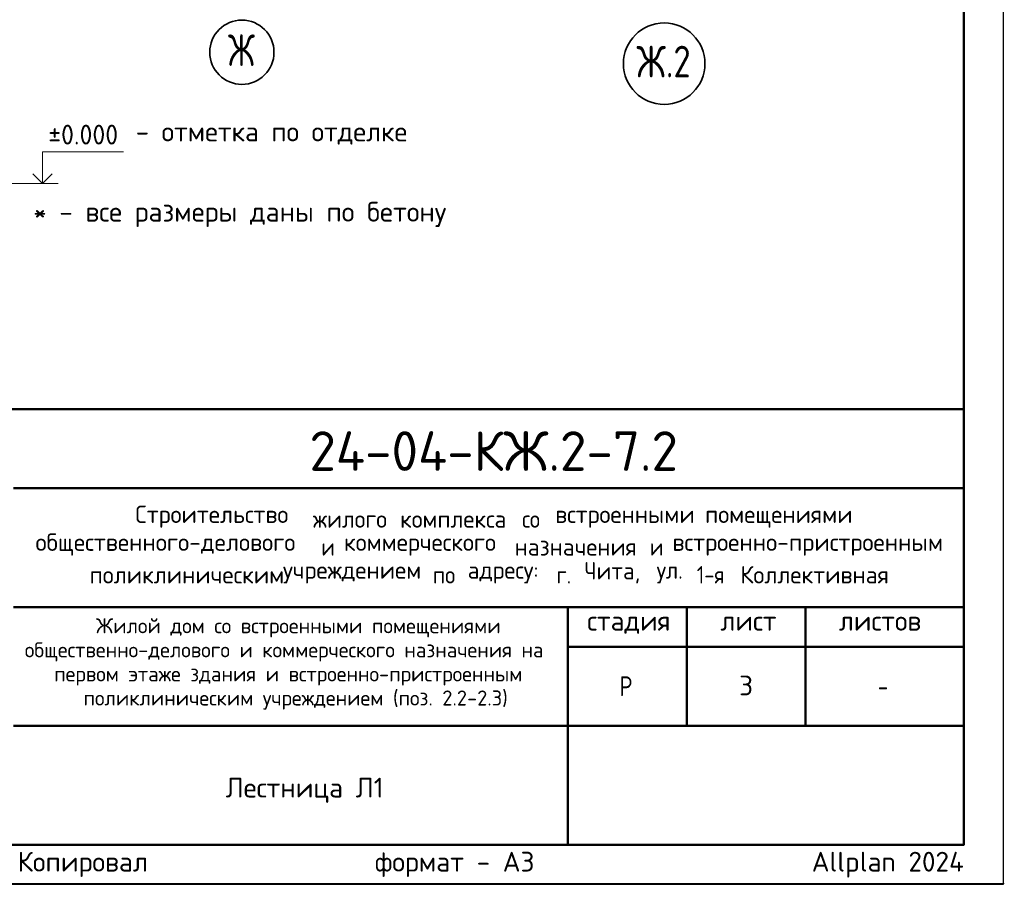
# Model space of a CAD drawing. Header units: millimetres. Extents: x -5 to 21005, y -5 to 14855.
# Tile 6 of 14: x 14789 to 21005, y 0 to 5458. Entities that reach past the tile are written whole.
import ezdxf

# ---------------------------------------------------------------- set-up
doc = ezdxf.new("R2010")
doc.units = ezdxf.units.MM
doc.linetypes.add('______5', pattern=[550, 400, -50, 50, -50])
doc.layers.add('Standard', color=7, linetype='Continuous', lineweight=25)
doc.layers.add('Надписи', color=7, linetype='Continuous', lineweight=25)
doc.layers.add('Оси', color=7, linetype='______5', true_color=0x656565)
doc.styles.add('ISOCPEUR', font='txt')

msp = doc.modelspace()

# ---------------------------------------------------------------- linework, layer by layer
at = {"layer": 'Standard', "color": 7, "linetype": 'Continuous', "lineweight": 13, "transparency": 33554687}
msp.add_line((15032.4, 4424), (14699.1, 4424), dxfattribs=at)
at = {"layer": 'Standard', "color": 7, "linetype": 'Continuous', "lineweight": 50, "transparency": 33554687}
for p, q in [((11500, 3000), (20750, 3000)), ((14750, 2500), (20750, 2500)), ((14750, 1750), (20750, 1750)), ((18250, 1000), (18250, 1750)), ((19000, 1000), (19000, 1750)), ((19750, 1000), (19750, 1750)), ((18250, 1500), (20750, 1500)), ((14750, 1000), (20750, 1000)), ((18250, 250), (18250, 1000)), ((18250, 250), (18250, 1000))]:
    msp.add_line(p, q, dxfattribs=at)
at = {"layer": 'Standard', "color": 7, "linetype": 'Continuous', "lineweight": 25, "transparency": 33554687}
for p, q in [((20750, 250), (20750, 3000)), ((11500, 250), (20750, 250)), ((11500, 250), (20750, 250)), ((11500, 250), (20750, 250))]:
    msp.add_line(p, q, dxfattribs=at)
msp.add_lwpolyline([(0, 0), (21000, 0), (21000, 14850), (0, 14850), (0, 0)], close=True, dxfattribs=at)
at = {"layer": 'Standard', "color": 7, "linetype": 'Continuous', "lineweight": 13, "transparency": 33554687}
for points in [[(21005, 14854.8), (12712.4, 14854.8), (12712.4, 4.8), (21005, 4.8)], [(14932.4, 4424), (14932.4, 4624), (15444.1, 4624)]]:
    msp.add_lwpolyline(points, dxfattribs=at)
at = {"layer": 'Standard', "color": 7, "linetype": 'Continuous', "lineweight": 50, "transparency": 33554687}
msp.add_lwpolyline([(1000, 14600), (20750, 14600), (20750, 250), (1000, 250), (1000, 14600)], close=True, dxfattribs=at)
at = {"layer": 'Standard', "color": 7, "linetype": 'Continuous', "lineweight": 35, "transparency": 33554687}
msp.add_lwpolyline([(14871.9, 4484.5), (14932.4, 4424), (14993, 4484.5)], dxfattribs=at)
at = {"layer": 'Standard', "color": 7, "linetype": 'Continuous', "lineweight": 25, "transparency": 33554687}
msp.add_lwpolyline([(20750, 3000), (11500, 3000), (11500, 250), (20750, 250), (20750, 3000)], dxfattribs=at)
at = {"layer": 'Оси', "color": 7, "linetype": 'Continuous', "lineweight": 35, "transparency": 33554687}
for centre, radius in [((16191.6, 5252.3), 202.7), ((18857.6, 5180.3), 257.3)]:
    msp.add_circle(centre, radius, dxfattribs=at)

# ---------------------------------------------------------------- texts
at = {"layer": 'Standard', "color": 253, "linetype": 'Continuous', "lineweight": 25, "true_color": 0xa0a0a0, "transparency": 33554687, "insert": (14969.1, 4669.8), "char_height": 125, "width": 533.932, "attachment_point": 7, "style": 'ISOCPEUR'}
msp.add_mtext('\\W0.95;%%p0.000', dxfattribs=at)
at = {"layer": 'Standard', "color": 7, "linetype": 'Continuous', "lineweight": 25, "transparency": 33554687, "style": 'ISOCPEUR'}
for s, insert, char_height, width, attachment_point in [('\\W0.99;- отметка по отделке', (15521.3, 4669.4), 125, 1873.194, 7), ('\\A1;{\\fISOCPEUR|i0|b0;\\H125.000000;\\W1.000000;\\C7;* - все размеры даны по бетону}\\P', (16177.5, 4308), 125, 2693.162, 2), ('\\W0.98;Строительство ', (15518.6, 2250.8), 110, 1175.348, 7), ('\\W0.96;жилого ', (16640.6, 2250.8), 110, 602.55, 7), ('\\W0.97;комплекса ', (17190.6, 2250.8), 110, 823.039, 7), ('\\W0.90;со ', (17960.6, 2250.8), 110, 258.739, 7), ('\\W0.98;встроенными ', (18169.6, 2250.8), 110, 999.233, 7), ('\\W0.98;помещениями', (19115.6, 2250.8), 110, 955.088, 7), ('\\W0.99;общественного-делового ', (14888.9, 2074.8), 110, 1857.162, 7), ('\\W0.87;и ', (16692.9, 2074.8), 110, 190.617, 7), ('\\W0.98;коммерческого ', (16835.9, 2074.8), 110, 1131.214, 7), ('\\W0.97;назначения ', (17913.9, 2074.8), 110, 905.516, 7), ('\\W0.87;и ', (18766.4, 2074.8), 110, 190.609, 7), ('\\W0.99;встроенно-пристроенным', (18909.4, 2074.8), 110, 1791.218, 7), ('\\W0.95;Чита, ', (18353.9, 1898.8), 110, 508.778, 7), ('\\W0.86;1-я ', (19063.4, 1898.8), 110, 322.299, 7), ('\\W0.98;Коллективная', (19338.4, 1898.8), 110, 1021.088, 7), ('\\W0.98;поликлиническим ', (15229.9, 1898.8), 110, 1274.191, 7), ('\\W0.98;учреждением ', (16450.9, 1898.8), 110, 999.123, 7), ('\\W0.91;по ', (17396.9, 1898.8), 110, 269.87, 7), ('\\W0.96;адресу: ', (17616.9, 1898.8), 110, 613.612, 7), ('\\W0.89;г. ', (18177.9, 1898.8), 110, 224.789, 7), ('\\W0.92;ул. ', (18810.4, 1898.8), 110, 303.428, 7), ('\\W0.99;стадия    лист     листов', (18371.3, 1581.1), 125, 2186.296, 7), ('\\W0.80;Р', (18575, 1187.5), 125, 149.931, 7), ('\\W0.78;-', (20206.2, 1187.5), 125, 135.997, 7), ('\\A1;{\\fISOCPEUR|i0|b0;\\H125.000000;\\W1.000000;\\C7;Лестница Л1}\\P', (16587.7, 672.9), 125, 1046.988, 2)]:
    msp.add_mtext(s, dxfattribs=dict(at, insert=insert, char_height=char_height, width=width, attachment_point=attachment_point))
at = {"layer": 'Standard', "color": 7, "linetype": 'Continuous', "lineweight": 50, "transparency": 33554687, "insert": (16617.6, 2609.1), "char_height": 250, "width": 2520.794, "attachment_point": 7, "style": 'ISOCPEUR'}
msp.add_mtext('\\W0.98;24-04-КЖ.2-7.2', dxfattribs=at)
at = {"layer": 'Standard', "color": 7, "linetype": 'Continuous', "lineweight": 18, "transparency": 33554687, "char_height": 95, "attachment_point": 7, "style": 'ISOCPEUR'}
for s, insert, width in [('\\W0.99;Жилой дом со встроенными помещениями', (15269.8, 1558.7), 2506.356), ('\\W0.99;общественно-делового и коммерческого назначения на', (14820.9, 1406.7), 3403.402), ('\\W0.99;первом этаже здания и встроенно-пристроенным', (15006.1, 1254.7), 3033.239), ('\\W0.99;поликлиническим учреждением (поз. 2.2-2.3)', (15191.4, 1102.7), 2662.626)]:
    msp.add_mtext(s, dxfattribs=dict(at, insert=insert, width=width))
at = {"layer": 'Standard', "color": 8, "linetype": 'Continuous', "lineweight": 13, "transparency": 33554687, "insert": (20750, 123.9), "char_height": 125, "width": 5874.732, "attachment_point": 6, "style": 'ISOCPEUR'}
msp.add_mtext('\\A1;{\\fISOCPEUR|i0|b0;\\H125.000000;\\W1.000000;\\C8;Копировал                  формат - А3                      Allplan 2024}\\P', dxfattribs=at)
at = {"layer": 'Надписи', "color": 7, "linetype": 'Continuous', "lineweight": 13, "transparency": 33554687, "insert": (19375, 1255), "char_height": 125, "width": 136.111, "attachment_point": 5, "style": 'ISOCPEUR'}
msp.add_mtext('\\A1;{\\fISOCPEUR|i0|b0;\\H125.000000;\\W1.000000;\\C7;3}\\P', dxfattribs=at)
at = {"layer": 'Оси', "color": 7, "linetype": 'Continuous', "lineweight": 35, "transparency": 33554687, "char_height": 200, "attachment_point": 7, "style": 'ISOCPEUR'}
for s, insert, width in [('\\W0.73;Ж', (16104.1, 5165.3), 247.921), ('\\W0.80;Ж.2', (18682.6, 5093.3), 429.343)]:
    msp.add_mtext(s, dxfattribs=dict(at, insert=insert, width=width))

doc.saveas('drawing.dxf')
